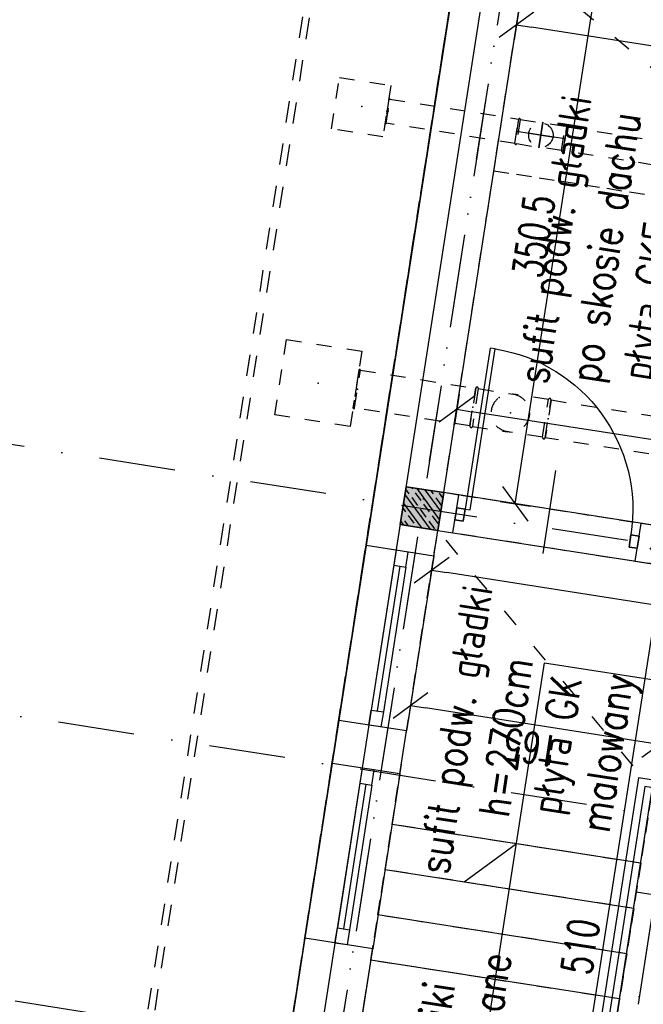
# Model space of a CAD drawing. Extents: x -38969 to 27108, y -24488 to 212598.
# Tile 138 of 256: x -9578 to -9170, y 35787 to 36432. Entities that reach past the tile are written whole.
import ezdxf
from ezdxf import colors
from ezdxf.entities.mleader import LeaderData, LeaderLine
from ezdxf.math import Vec2, Vec3

# ---------------------------------------------------------------- set-up
doc = ezdxf.new("R2010")
doc.units = 0
doc.header["$LTSCALE"] = 100
doc.header["$MEASUREMENT"] = 0
for name, pattern in [('0.5_0.5', [1, 0.5, -0.5]), ('0.7_0.7', [1.4, 0.7, -0.7]), ('ACAD_ISO03W100', [30, 12, -18]), ('CENTER', [0.55, 0.37, -0.06, 0.06, -0.06]), ('DASHDOT2', [0.5, 0.25, -0.125, 0, -0.125]), ('DASHED22', [0.15, 0.1, -0.05])]:
    doc.linetypes.add(name, pattern=pattern)
doc.layers.get('0').update_dxf_attribs({"linetype": 'CONTINUOUS'})
doc.layers.get('DEFPOINTS').update_dxf_attribs({"linetype": 'CONTINUOUS'})
for name, color, linetype in [('F_0-DIM', 6, 'CONTINUOUS'), ('F_0-HAT 50', 6, 'CONTINUOUS'), ('F_0-MUR', 3, 'CONTINUOUS'), ('F_0-MUW', 1, 'CONTINUOUS'), ('F_0-osie', 6, 'CONTINUOUS'), ('F_0-POMOCNICZA', 2, 'CONTINUOUS'), ('F_0-POW', 123, 'DASHED22'), ('F_0-STOLARKA', 6, 'CONTINUOUS'), ('F_0-sufit podw', 252, 'CONTINUOUS'), ('F_0-sufity TXT', 123, 'CONTINUOUS'), ('F_1-HAT 50', 6, 'CONTINUOUS'), ('F_1-mur', 3, 'CONTINUOUS'), ('F_1-MUW', 1, 'CONTINUOUS'), ('F_1-osie', 6, 'CONTINUOUS'), ('F_1-POMOCNICZA', 2, 'CONTINUOUS'), ('F_1-POW', 2, 'DASHED22'), ('F_1-STOLARKA', 6, 'CONTINUOUS'), ('F_1-sufit podw', 252, 'CONTINUOUS'), ('F_1-sufity TXT', 123, 'CONTINUOUS'), ('F_1-WEN_WYC1-_OSIE', 2, 'CENTER'), ('F_1-WEN_WYC1-_ZLICZAC', 6, 'CONTINUOUS'), ('t_1-TXT', 123, 'CONTINUOUS')]:
    doc.layers.add(name, color=color, linetype=linetype)
doc.styles.add('ROMANS', font='ROMANS.shx', dxfattribs={"width": 0.8})
doc.styles.get("Standard").update_dxf_attribs({"font": 'romans.shx', "width": 0.7})
doc.dimstyles.new('DIM100', dxfattribs={"dimscale": 10, "dimtxt": 2, "dimasz": 1, "dimexe": 0, "dimexo": 0, "dimgap": 0.5, "dimtad": 1, "dimdec": 4, "dimrnd": 0.5, "dimdsep": 46, "dimtxsty": 'Standard', "dimblk1": 'TICK1', "dimblk2": 'TICK1', "dimsah": 1, "dimcen": 0, "dimse1": 1, "dimse2": 1, "dimclrd": 6, "dimclre": 6, "dimclrt": 123, "dimadec": 0, "dimazin": 0, "dimtfac": 1, "dimtdec": 4, "dimtmove": 2, "dimatfit": 3, "dimldrblk": 'TICK1', "dimfxl": 1, "dimtolj": 1, "dimarcsym": 0})

# ---------------------------------------------------------------- blocks, each defined once
blk = doc.blocks.new('TICK1')
at = {"color": 0}
for p, q in [((-1, -1), (1, 1)), ((0, -1), (0, 1)), ((0, 0), (-1, 0))]:
    blk.add_line(p, q, dxfattribs=at)
blk = doc.blocks.new('*D1824')
at = {"layer": 'DEFPOINTS', "color": 0}
for p in [(-9246.54, 36468.08), (-8662.09, 36377.02), (-9291.95, 36176.6)]:
    blk.add_point(p, dxfattribs=at)
at = {"layer": 'F_0-DIM', "color": 6, "lineweight": -2, "transparency": 16777216}
blk.add_line((-8717.38, 36087.08), (-9282.07, 36175.06), dxfattribs=at)
at = {"layer": 'F_0-DIM', "color": 6, "lineweight": -2, "transparency": 16777216, "xscale": 10, "yscale": 10, "zscale": 10}
for p, rotation in [((-9291.95, 36176.6), 171.1447089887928), ((-8707.5, 36085.54), 351.1447089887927)]:
    blk.add_blockref('TICK1', p, dxfattribs=dict(at, rotation=rotation))
at = {"layer": 'F_0-DIM', "color": 123, "transparency": 16777216, "insert": (-9002.03, 36116.25), "char_height": 20, "attachment_point": 5, "rotation": 171.14471}
blk.add_mtext('\\A1;591.5', dxfattribs=at)
blk = doc.blocks.new('*D1825')
at = {"layer": 'DEFPOINTS', "color": 0}
for p in [(-9156.84, 36074.33), (-9108.66, 36066.82), (-9187.17, 35562.9)]:
    blk.add_point(p, dxfattribs=at)
at = {"layer": 'F_0-DIM', "color": 6, "lineweight": -2, "transparency": 16777216}
blk.add_line((-9233.81, 35580.29), (-9158.38, 36064.45), dxfattribs=at)
at = {"layer": 'F_0-DIM', "color": 6, "lineweight": -2, "transparency": 16777216, "xscale": 10, "yscale": 10, "zscale": 10}
for p, rotation in [((-9156.84, 36074.33), 81.14470898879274), ((-9235.35, 35570.4), 261.1447089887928)]:
    blk.add_blockref('TICK1', p, dxfattribs=dict(at, rotation=rotation))
at = {"layer": 'F_0-DIM', "color": 123, "transparency": 16777216, "insert": (-9210.91, 35824.67), "char_height": 20, "attachment_point": 5, "rotation": 81.14471}
blk.add_mtext('\\A1;510', dxfattribs=at)
blk = doc.blocks.new('DR_11100L0')
at = {"color": 7}
blk.add_line((-15, 50), (35, 50), dxfattribs=at)
blk.add_lwpolyline([(4, 0), (4, 3), (101, 3), (101, 0), (4, 0)])
blk.add_arc((4, 3), 97, 0, 90, dxfattribs=at)
blk = doc.blocks.new('*D1847')
at = {"layer": 'DEFPOINTS', "color": 0}
for p in [(-9246.54, 36468.08), (-9252.7, 36428.51), (-8662.09, 36377.02)]:
    blk.add_point(p, dxfattribs=at)
at = {"layer": 'F_0-DIM', "color": 6, "lineweight": -2, "transparency": 16777216}
blk.add_line((-8678.13, 36338.99), (-9242.82, 36426.97), dxfattribs=at)
at = {"layer": 'F_0-DIM', "color": 6, "lineweight": -2, "transparency": 16777216, "xscale": 10, "yscale": 10, "zscale": 10}
for p, rotation in [((-9252.7, 36428.51), 171.1447089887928), ((-8668.25, 36337.45), 351.1447089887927)]:
    blk.add_blockref('TICK1', p, dxfattribs=dict(at, rotation=rotation))
at = {"layer": 'F_0-DIM', "color": 123, "transparency": 16777216, "insert": (-8962.79, 36368.16), "char_height": 20, "attachment_point": 5, "rotation": 171.14471}
blk.add_mtext('\\A1;591.5', dxfattribs=at)
blk = doc.blocks.new('*D1848')
at = {"layer": 'DEFPOINTS', "color": 0}
for p in [(-9246.54, 36468.08), (-9199.68, 36460.78), (-9300.45, 36122)]:
    blk.add_point(p, dxfattribs=at)
at = {"layer": 'F_0-DIM', "color": 6, "lineweight": -2, "transparency": 16777216}
blk.add_line((-9252.05, 36124.58), (-9201.22, 36450.9), dxfattribs=at)
at = {"layer": 'F_0-DIM', "color": 6, "lineweight": -2, "transparency": 16777216, "xscale": 10, "yscale": 10, "zscale": 10}
for p, rotation in [((-9199.68, 36460.78), 81.14470898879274), ((-9253.59, 36114.7), 261.1447089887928)]:
    blk.add_blockref('TICK1', p, dxfattribs=dict(at, rotation=rotation))
at = {"layer": 'F_0-DIM', "color": 123, "transparency": 16777216, "insert": (-9241.46, 36290.05), "char_height": 20, "attachment_point": 5, "rotation": 81.14471}
blk.add_mtext('\\A1;350.5', dxfattribs=at)
blk = doc.blocks.new('*D1849')
at = {"layer": 'DEFPOINTS', "color": 0}
for p in [(-9304.3, 36097.3), (-9308.38, 36071.13), (-8758.39, 36012.25)]:
    blk.add_point(p, dxfattribs=at)
at = {"layer": 'F_0-DIM', "color": 6, "lineweight": -2, "transparency": 16777216}
blk.add_line((-8772.35, 35987.62), (-9298.5, 36069.59), dxfattribs=at)
at = {"layer": 'F_0-DIM', "color": 6, "lineweight": -2, "transparency": 16777216, "xscale": 10, "yscale": 10, "zscale": 10}
for p, rotation in [((-9308.38, 36071.13), 171.1447089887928), ((-8762.47, 35986.08), 351.1447089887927)]:
    blk.add_blockref('TICK1', p, dxfattribs=dict(at, rotation=rotation))
at = {"layer": 'F_0-DIM', "color": 123, "transparency": 16777216, "insert": (-9037.73, 36013.78), "char_height": 20, "attachment_point": 5, "rotation": 171.14471}
blk.add_mtext('\\A1;552.5', dxfattribs=at)
blk = doc.blocks.new('*D1850')
at = {"layer": 'DEFPOINTS', "color": 0}
for p in [(-9322.19, 35982.49), (-9326.73, 35953.32), (-9163.7, 35927.92)]:
    blk.add_point(p, dxfattribs=at)
at = {"layer": 'F_0-DIM', "color": 6, "lineweight": -2, "transparency": 16777216}
blk.add_line((-9169.04, 35958.62), (-9312.31, 35980.95), dxfattribs=at)
at = {"layer": 'F_0-DIM', "color": 6, "lineweight": -2, "transparency": 16777216, "xscale": 10, "yscale": 10, "zscale": 10}
for p, rotation in [((-9322.19, 35982.49), 171.1447089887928), ((-9159.16, 35957.09), 351.1447089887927)]:
    blk.add_blockref('TICK1', p, dxfattribs=dict(at, rotation=rotation))
at = {"layer": 'F_0-DIM', "color": 123, "transparency": 16777216, "insert": (-9242.98, 35954.96), "char_height": 20, "attachment_point": 5, "rotation": 171.14471}
blk.add_mtext('\\A1;165', dxfattribs=at)

msp = doc.modelspace()

# ---------------------------------------------------------------- hatches: boundary and pattern name
at = {"layer": 'F_0-HAT 50'}
h = msp.add_hatch(dxfattribs=at)
h.set_pattern_fill('ANSI33', color=256, scale=50, style=0)
h.set_pattern_definition([(126.1447, (-6110.664, 31867.261), (-10.094123, -7.372833), []), (126.1447, (-6109.304, 31875.995), (-10.094123, -7.372833), [6.25, -3.125])])
h.paths.add_polyline_path([(-9329.00523, 36101.14876), (-9304.30322, 36097.30027), (-9300.45474, 36122.00228), (-9325.15674, 36125.85077)])
at = {"layer": 'F_0-MUW', "linetype": 'Continuous'}
msp.add_hatch(color=256, dxfattribs=at).paths.add_polyline_path([(-9329.00523, 36101.14876), (-9304.30322, 36097.30027), (-9300.45474, 36122.00228), (-9325.15674, 36125.85077)])
msp.add_hatch(color=256, dxfattribs=at).paths.add_polyline_path([(-9329.00523, 36101.14876), (-9304.30322, 36097.30027), (-9300.45474, 36122.00228), (-9325.15674, 36125.85077)])
at = {"layer": 'F_1-HAT 50'}
h = msp.add_hatch(dxfattribs=at)
h.set_pattern_fill('ANSI33', color=256, scale=2, angle=81.14470899, style=0)
h.set_pattern_definition([(306.1447, (-5887.062, 36724.32), (10.25563, 7.4908), []), (306.1447, (-5888.445, 36715.447), (10.25563, 7.4908), [6.35, -3.175])])
h.paths.add_polyline_path([(-9329.00523, 36101.14876), (-9304.30322, 36097.30027), (-9300.45474, 36122.00228), (-9325.15674, 36125.85077)])
at = {"layer": 'F_1-MUW', "linetype": 'Continuous'}
msp.add_hatch(color=256, dxfattribs=at).paths.add_polyline_path([(-9329.00523, 36101.14876), (-9304.30322, 36097.30027), (-9300.45474, 36122.00228), (-9325.15674, 36125.85077)])

# ---------------------------------------------------------------- linework, layer by layer
at = {"layer": 'F_0-MUR'}
for p, q in [((-9284.07379, 36519.46829), (-9344.22562, 36133.37592)), ((-9300.45474, 36122.00228), (-9246.53745, 36468.0774)), ((-9290.57393, 36120.46289), (-9300.45474, 36122.00228)), ((-9294.42242, 36095.76088), (-9290.57393, 36120.46289)), ((-9304.30322, 36097.30027), (-9294.42242, 36095.76088)), ((-9174.8647, 36077.13421), (-9171.01622, 36101.83622)), ((-8716.00524, 36030.94712), (-9171.01622, 36101.83622)), ((-9306.92019, 36080.50291), (-9351.3838, 36087.43018)), ((-9174.8647, 36077.13421), (-8719.85373, 36006.24511)), ((-9324.77716, 35965.8856), (-9369.24078, 35972.81287)), ((-9329.16444, 35937.72531), (-9373.62805, 35944.65258)), ((-9174.21301, 35860.45109), (-9164.36089, 35923.68823)), ((-9174.21301, 35860.45109), (-9149.511, 35856.6026)), ((-9347.02141, 35823.10799), (-9391.48502, 35830.03527))]:
    msp.add_line(p, q, dxfattribs=at)
for points in [[(-9344.14537, 36133.89099), (-9351.3838, 36087.43018)], [(-9306.92019, 36080.50291), (-9304.30322, 36097.30027)], [(-9369.24078, 35972.81287), (-9373.62805, 35944.65258)], [(-9329.16444, 35937.72531), (-9324.77716, 35965.8856)], [(-9391.48502, 35830.03527), (-9434.20321, 35555.84299), (-9361.08527, 35544.45147)], [(-9354.15799, 35588.91508), (-9382.81232, 35593.37933), (-9347.02141, 35823.10799)]]:
    msp.add_lwpolyline(points, dxfattribs=at)
at = {"layer": 'F_0-MUW', "linetype": 'Continuous'}
msp.add_line((-9267.39098, 36496.62789), (-9411.36281, 35572.52581), dxfattribs=at)
for points in [[(-9300.45474, 36122.00228), (-9325.15674, 36125.85077), (-9329.00523, 36101.14876), (-9304.30322, 36097.30027)], [(-9300.45474, 36122.00228), (-9325.15674, 36125.85077), (-9329.00523, 36101.14876), (-9304.30322, 36097.30027)], [(-9304.30322, 36097.30027), (-9329.00523, 36101.14876), (-9325.15674, 36125.85077), (-9300.45474, 36122.00228)]]:
    msp.add_lwpolyline(points, close=True, dxfattribs=at)
at = {"layer": 'F_0-osie', "linetype": 'DASHDOT2', "ltscale": 2}
for p, q in [((-9209.74826, 36785.41442), (-9471.11841, 35107.77589)), ((-9022.01301, 36756.16593), (-9283.38316, 35078.5274)), ((-8685.39363, 36013.52714), (-9702.5148, 36171.99102)), ((-8712.33303, 35840.61309), (-9729.45419, 35999.07697)), ((-8740.81182, 35657.81824), (-9757.93299, 35816.28212))]:
    msp.add_line(p, q, dxfattribs=at)
at = {"layer": 'F_0-POMOCNICZA', "linetype": 'DASHED22'}
for p, q in [((-9171.28816, 35879.22461), (-9334.32141, 35904.62462)), ((-9175.90634, 35849.58221), (-9338.93959, 35874.98221)), ((-9192.37786, 35743.85761), (-9174.21301, 35860.45109)), ((-9180.52452, 35819.9398), (-9343.55777, 35845.3398)), ((-9185.14271, 35790.29739), (-9348.17595, 35815.69739))]:
    msp.add_line(p, q, dxfattribs=at)
at = {"layer": 'F_0-POMOCNICZA', "linetype": '0.7_0.7', "ltscale": 0.2}
msp.add_lwpolyline([(-8740.40952, 36530.40732), (-9358.45375, 36626.69642), (-9562.26953, 35318.47812), (-8944.22531, 35222.18902)], dxfattribs=at)
at = {"layer": 'F_0-POW'}
msp.add_lwpolyline([(-8816.15899, 35459.55388), (-9434.20321, 35555.84299), (-9284.07379, 36519.46829), (-8666.02957, 36423.17918)], dxfattribs=at)
at = {"layer": 'F_0-POW', "color": 1}
for points in [[(-9300.45474, 36122.00228), (-9246.53745, 36468.0774), (-8662.08796, 36377.02224), (-8716.00524, 36030.94712)], [(-9382.81232, 35593.37933), (-9304.30322, 36097.30027), (-9141.26997, 36071.90027), (-9196.68816, 35716.19137), (-8954.60849, 35678.47621), (-8922.28121, 35885.97307), (-9164.36089, 35923.68823), (-9141.26997, 36071.90027), (-8730.72261, 36007.93844), (-8809.23171, 35504.0175)]]:
    msp.add_lwpolyline(points, close=True, dxfattribs=at)
at = {"layer": 'F_0-STOLARKA'}
for p, q in [((-9351.3838, 36087.43018), (-9369.24078, 35972.81287)), ((-9306.92019, 36080.50291), (-9324.77716, 35965.8856)), ((-9333.16159, 36074.47059), (-9347.93978, 35979.61488)), ((-9329.20927, 36073.85483), (-9343.98745, 35978.99913)), ((-9325.25695, 36073.23908), (-9340.03513, 35978.38337)), ((-9373.62805, 35944.65258), (-9391.48502, 35830.03527)), ((-9329.16444, 35937.72531), (-9347.02141, 35823.10799)), ((-9355.40584, 35931.69299), (-9370.18402, 35836.83728)), ((-9351.45352, 35931.07723), (-9366.2317, 35836.22152)), ((-9347.5012, 35930.46147), (-9362.27938, 35835.60577))]:
    msp.add_line(p, q, dxfattribs=at)
for points in [[(-9286.44798, 36111.21754), (-9291.88242, 36112.0642), (-9293.11393, 36104.15956), (-9287.67949, 36103.3129)], [(-9291.88242, 36112.0642), (-9286.44798, 36111.21754), (-9287.67949, 36103.3129), (-9293.11393, 36104.15956)], [(-9172.3247, 36093.43754), (-9177.75914, 36094.2842), (-9178.99066, 36086.37956), (-9173.55622, 36085.53289)], [(-9177.75914, 36094.2842), (-9172.3247, 36093.43754), (-9173.55622, 36085.53289), (-9178.99066, 36086.37956)], [(-9331.6222, 36084.35139), (-9333.16159, 36074.47059), (-9325.25695, 36073.23908), (-9323.71756, 36083.11988)], [(-9349.47917, 35969.73408), (-9347.93978, 35979.61488), (-9340.03513, 35978.38337), (-9341.57453, 35968.50257)], [(-9353.86644, 35941.57379), (-9355.40584, 35931.69299), (-9347.5012, 35930.46147), (-9345.9618, 35940.34228)], [(-9371.72342, 35826.95648), (-9370.18402, 35836.83728), (-9362.27938, 35835.60577), (-9363.81877, 35825.72496)]]:
    msp.add_lwpolyline(points, close=True, dxfattribs=at)
at = {"layer": 'F_0-sufit podw', "color": 3, "linetype": 'ACAD_ISO03W100', "ltscale": 0.01}
for points in [[(-8716.00524, 36030.94712), (-9246.53745, 36468.0774)], [(-8812.19596, 35504.47931), (-9304.30322, 36097.30027)]]:
    msp.add_lwpolyline(points, dxfattribs=at)
at = {"layer": 'F_1-mur'}
for p, q in [((-9284.07379, 36519.46829), (-9351.3838, 36087.43018)), ((-9300.45474, 36122.00228), (-9246.53745, 36468.0774)), ((-8874.09809, 36055.57742), (-9300.45474, 36122.00228)), ((-9306.92019, 36080.50291), (-9304.30322, 36097.30027)), ((-9304.30322, 36097.30027), (-8877.94658, 36030.87542)), ((-9304.30322, 36097.30027), (-8877.94658, 36030.87542)), ((-9306.92019, 36080.50291), (-9351.3838, 36087.43018)), ((-9369.24078, 35972.81287), (-9373.62805, 35944.65258)), ((-9324.77716, 35965.8856), (-9369.24078, 35972.81287)), ((-9329.16444, 35937.72531), (-9324.77716, 35965.8856)), ((-9329.16444, 35937.72531), (-9373.62805, 35944.65258)), ((-9174.21301, 35860.45109), (-9164.36089, 35923.68823)), ((-9196.68816, 35716.19137), (-9174.21301, 35860.45109)), ((-9391.48502, 35830.03527), (-9458.64109, 35398.98524)), ((-9347.02141, 35823.10799), (-9391.48502, 35830.03527)), ((-9382.81232, 35593.37933), (-9347.02141, 35823.10799))]:
    msp.add_line(p, q, dxfattribs=at)
at = {"layer": 'F_1-MUW', "linetype": 'Continuous'}
for p, q in [((-9267.39098, 36496.62789), (-9435.8007, 35415.66806)), ((-9181.16896, 35880.76401), (-9334.32141, 35904.62462)), ((-9171.28816, 35879.22461), (-9176.22856, 35879.99431)), ((-9185.78714, 35851.1216), (-9338.93959, 35874.98221)), ((-9175.90634, 35849.58221), (-9180.84674, 35850.3519)), ((-9190.40533, 35821.47919), (-9343.55777, 35845.3398)), ((-9180.52452, 35819.9398), (-9185.46493, 35820.70949)), ((-9195.02351, 35791.83678), (-9348.17595, 35815.69739)), ((-9185.14271, 35790.29739), (-9190.08311, 35791.06709))]:
    msp.add_line(p, q, dxfattribs=at)
msp.add_lwpolyline([(-9300.45474, 36122.00228), (-9325.15674, 36125.85077), (-9329.00523, 36101.14876), (-9304.30322, 36097.30027)], close=True, dxfattribs=at)
for points in [[(-9205.26938, 35641.62353), (-9289.75024, 35654.78535), (-9234.33205, 36010.49425), (-9149.85119, 35997.33243)], [(-8952.36039, 35900.77993), (-9172.70229, 35935.10842), (-9208.10836, 35707.84996)], [(-8953.13009, 35895.83953), (-9168.53159, 35929.39833), (-9202.39826, 35712.02066)], [(-9252.80478, 35891.92462), (-9287.06537, 35866.90039)]]:
    msp.add_lwpolyline(points, dxfattribs=at)
at = {"layer": 'F_1-osie', "linetype": 'DASHDOT2', "ltscale": 2}
for p, q in [((-9011.2314, 36825.36913), (-9283.38316, 35078.5274)), ((-9211.47162, 36774.35286), (-9471.11841, 35107.77589)), ((-8685.39363, 36013.52714), (-9640.27707, 36162.29461)), ((-8712.33303, 35840.61309), (-9667.21646, 35989.38055)), ((-8740.81182, 35657.81824), (-9695.69526, 35806.5857))]:
    msp.add_line(p, q, dxfattribs=at)
at = {"layer": 'F_1-POMOCNICZA', "linetype": '0.7_0.7', "ltscale": 0.2}
msp.add_lwpolyline([(-9362.90011, 36627.38915), (-9566.71589, 35319.17085), (-7956.14502, 35068.2496)], dxfattribs=at)
at = {"layer": 'F_1-POW'}
msp.add_lwpolyline([(-8840.59687, 35302.69614), (-9458.64109, 35398.98524), (-9284.07379, 36519.46829), (-8666.02957, 36423.17918)], dxfattribs=at)
at = {"layer": 'F_1-POW', "color": 1}
for points in [[(-9300.45474, 36122.00228), (-9267.59376, 36332.92477), (-8924.23586, 36279.43082), (-8903.17955, 36414.58346), (-8672.95685, 36378.71557), (-8694.01315, 36243.56294), (-8683.14427, 36241.86961), (-8716.00524, 36030.94712)], [(-9382.81232, 35593.37933), (-9304.30322, 36097.30027), (-9141.26997, 36071.90027), (-9196.68816, 35716.19137), (-8954.60849, 35678.47621), (-8922.28121, 35885.97307), (-9164.36089, 35923.68823), (-9141.26997, 36071.90027), (-8730.72261, 36007.93844), (-8809.23171, 35504.0175)]]:
    msp.add_lwpolyline(points, close=True, dxfattribs=at)
at = {"layer": 'F_1-STOLARKA'}
for p, q in [((-9351.3838, 36087.43018), (-9369.24078, 35972.81287)), ((-9306.92019, 36080.50291), (-9324.77716, 35965.8856)), ((-9333.16159, 36074.47059), (-9347.93978, 35979.61488)), ((-9329.20927, 36073.85483), (-9343.98745, 35978.99913)), ((-9325.25695, 36073.23908), (-9340.03513, 35978.38337)), ((-9373.62805, 35944.65258), (-9391.48502, 35830.03527)), ((-9329.16444, 35937.72531), (-9347.02141, 35823.10799)), ((-9355.40584, 35931.69299), (-9370.18402, 35836.83728)), ((-9351.45352, 35931.07723), (-9366.2317, 35836.22152)), ((-9347.5012, 35930.46147), (-9362.27938, 35835.60577))]:
    msp.add_line(p, q, dxfattribs=at)
for points in [[(-9331.6222, 36084.35139), (-9333.16159, 36074.47059), (-9325.25695, 36073.23908), (-9323.71756, 36083.11988)], [(-9349.47917, 35969.73408), (-9347.93978, 35979.61488), (-9340.03513, 35978.38337), (-9341.57453, 35968.50257)], [(-9353.86644, 35941.57379), (-9355.40584, 35931.69299), (-9347.5012, 35930.46147), (-9345.9618, 35940.34228)], [(-9371.72342, 35826.95648), (-9370.18402, 35836.83728), (-9362.27938, 35835.60577), (-9363.81877, 35825.72496)]]:
    msp.add_lwpolyline(points, close=True, dxfattribs=at)
at = {"layer": 'F_1-sufit podw', "color": 3, "linetype": 'ACAD_ISO03W100', "ltscale": 0.01}
for points in [[(-8716.00524, 36030.94712), (-9246.53745, 36468.0774)], [(-8812.19596, 35504.47931), (-9304.30322, 36097.30027)]]:
    msp.add_lwpolyline(points, dxfattribs=at)
at = {"layer": 'F_1-WEN_WYC1-_OSIE'}
for p, q in [((-9235.45476, 36364.65492), (-9238.07173, 36347.85755)), ((-9238.07173, 36347.85755), (-9235.45476, 36364.65492)), ((-9252.57253, 36358.71926), (-9228.36457, 36354.94775)), ((-9220.95397, 36353.7932), (-9245.16193, 36357.56472))]:
    msp.add_line(p, q, dxfattribs=at)
at = {"layer": 'F_1-WEN_WYC1-_ZLICZAC', "linetype": '0.5_0.5', "ltscale": 0.2}
for p, q in [((-9337.7479, 36371.98929), (-9336.95744, 36371.86613)), ((-9250.23437, 36366.45149), (-9235.53173, 36364.16088)), ((-9220.8291, 36361.87026), (-9235.53173, 36364.16088)), ((-9219.72245, 36361.69785), (-9222.18548, 36345.88856)), ((-9252.6974, 36350.64221), (-9237.99477, 36348.35159)), ((-9223.29213, 36346.06097), (-9237.99477, 36348.35159)), ((-9277.76749, 36190.13837), (-9254.79462, 36186.55928)), ((-9231.82176, 36182.98019), (-9254.79462, 36186.55928)), ((-9281.61597, 36165.43636), (-9258.64311, 36161.85727)), ((-9235.67024, 36158.27818), (-9258.64311, 36161.85727))]:
    msp.add_line(p, q, dxfattribs=at)
for points in [[(-9335.13093, 36388.78665), (-9340.36487, 36355.19192), (-9373.9596, 36360.42586), (-9368.72566, 36394.02059)], [(-9251.34102, 36366.62391), (-9253.80405, 36350.81462), (-9338.18896, 36363.96149), (-9335.72592, 36379.77078)], [(-8923.29836, 36315.51602), (-8925.76139, 36299.70674), (-9222.18548, 36345.88856), (-9219.72245, 36361.69785)], [(-9354.15799, 36214.69053), (-9361.85496, 36165.28652), (-9411.25897, 36172.98349), (-9403.562, 36222.3875)], [(-9279.49663, 36190.40776), (-9283.34512, 36165.70576), (-9358.94263, 36177.48358), (-9355.09415, 36202.18559)], [(-8984.25954, 36144.41087), (-8988.10803, 36119.70886), (-9233.9411, 36158.00879), (-9230.09262, 36182.71079)]]:
    msp.add_lwpolyline(points, close=True, dxfattribs=at)
for points in [[(-9336.51639, 36379.89393), (-9338.97942, 36364.08464, 1), (-9338.18896, 36363.96149), (-9335.72592, 36379.77078, 1)], [(-9253.80405, 36350.81462), (-9251.34102, 36366.62391, -1), (-9250.23437, 36366.45149), (-9252.6974, 36350.64221, -1)], [(-9219.72245, 36361.69785), (-9222.18548, 36345.88856, -1), (-9223.29213, 36346.06097), (-9220.8291, 36361.87026, -1)], [(-9356.08223, 36202.33953), (-9359.93071, 36177.63752, 1), (-9358.94263, 36177.48358), (-9355.09415, 36202.18559, 1)], [(-9283.34512, 36165.70576), (-9279.49663, 36190.40776, -1), (-9277.76749, 36190.13837), (-9281.61597, 36165.43636, -1)], [(-9230.09262, 36182.71079), (-9233.9411, 36158.00879, -1), (-9235.67024, 36158.27818), (-9231.82176, 36182.98019, -1)]]:
    msp.add_lwpolyline(points, format="xyb", close=True, dxfattribs=at)
for centre, radius in [((-9236.76325, 36356.25623), 8), ((-9236.76325, 36356.25623), 8), ((-9236.76325, 36356.25623), 8), ((-9256.71887, 36174.20828), 12.5), ((-9256.71887, 36174.20828), 12.5), ((-9256.71887, 36174.20828), 12.5)]:
    msp.add_circle(centre, radius, dxfattribs=at)
for p in [(-9354.23897, 36375.0131), (-9337.7479, 36371.98929), (-9336.95744, 36371.86613), (-9336.95744, 36371.86613), (-9336.95744, 36371.86613), (-9252.57253, 36358.71926), (-9252.57253, 36358.71926), (-9236.76325, 36356.25623), (-9232.04464, 36349.79599), (-9220.95397, 36353.7932), (-9220.95397, 36353.7932), (-9382.70848, 36193.83701), (-9357.01839, 36189.83459), (-9357.01839, 36189.83459), (-9264.0917, 36184.3024), (-9281.42087, 36178.05676), (-9281.42087, 36178.05676), (-9256.71887, 36174.20828), (-9232.01686, 36170.35979), (-9232.01686, 36170.35979)]:
    msp.add_point(p, dxfattribs=at)

# ---------------------------------------------------------------- block references
at = {"layer": 'F_0-STOLARKA', "xscale": -1.100000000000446, "yscale": 1.100000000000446, "zscale": 1.100000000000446, "rotation": 261.1447089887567}
msp.add_blockref('DR_11100L0', (-9287.12531, 36106.86998), dxfattribs=at)

# ---------------------------------------------------------------- texts
at = {"layer": 'F_0-sufity TXT', "color": 4, "insert": (-9283.27627, 35709.78528), "char_height": 20, "width": 295.9837708, "attachment_point": 5, "rotation": 81.14470899, "style": 'ROMANS'}
msp.add_mtext('{\\C256;biegi i spoczniki schodów  tynkowane \\Pi malowane}', dxfattribs=at)
at = {"layer": 'F_1-sufity TXT', "color": 4, "char_height": 20, "width": 242.1062337, "attachment_point": 5, "rotation": 81.14470899, "style": 'ROMANS'}
for s, insert in [('{\\C256;sufit podw. gładki\\Ppo skosie dachu\\Ppłyta GKF ppoż\\Pmalowany}', (-9175.00048, 36279.69457)), ('{\\C256;sufit podw. gładki\\Ph=270cm\\Ppłyta GK\\Pmalowany}', (-9239.95393, 35958.64698))]:
    msp.add_mtext(s, dxfattribs=dict(at, insert=insert))

# ---------------------------------------------------------------- dimensions: what is measured, and where the dimension line sits
at = {"layer": 'F_0-DIM'}
for base, p1, p2, angle, picture, middle in [((-9199.6763, 36460.7766), (-9300.45474, 36122.00228), (-9246.53745, 36468.0774), 81.14470899, '*D1848', (-9241.45615, 36290.04813)), ((-9291.94908, 36176.59693), (-8662.08796, 36377.02224), (-9246.53745, 36468.0774), 171.14470899, '*D1824', (-9002.03343, 36116.24814)), ((-9252.70236, 36428.50713), (-8662.08796, 36377.02224), (-9246.53745, 36468.0774), 171.14470899, '*D1847', (-8962.78671, 36368.15835)), ((-9308.38065, 36071.12878), (-8758.38886, 36012.24875), (-9304.30322, 36097.30027), 171.14470899, '*D1849', (-9037.73256, 36013.78181)), ((-9156.83857, 36074.3258), (-9187.17243, 35562.89932), (-9108.66332, 36066.82027), 81.14470899, '*D1825', (-9210.91433, 35824.67442)), ((-9322.19101, 35982.48518), (-9163.70114, 35927.92286), (-9326.73439, 35953.32286), 171.14470899, '*D1850', (-9242.98347, 35954.96398))]:
    dim = msp.add_linear_dim(base=base, p1=p1, p2=p2, angle=angle, dimstyle='DIM100', dxfattribs=at)
    dim.commit()
    dim.dimension.update_dxf_attribs({"geometry": picture, "text_midpoint": middle})

# ---------------------------------------------------------------- leaders
at = {"layer": 't_1-TXT', "ltscale": 0.6}
ml = msp.add_multileader_mtext('Standard', dxfattribs=at)
ml.set_content('ppp=297,30', color=256)
ml.set_leader_properties()
ml.build(insert=Vec2(0, 0))
ml.multileader.update_dxf_attribs({"dogleg_length": 0.36, "arrow_head_size": 0.09})
ctx = ml.context
ctx.base_point, ctx.char_height, ctx.arrow_head_size, ctx.landing_gap_size, ctx.plane_origin, ctx.plane_x_axis, ctx.plane_y_axis = Vec3(-32072.77193, 59913.30266), 100, 0.09, 0.045, Vec3(-30900.37988, 64272.54371), Vec3(0.081927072, 0.996638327), Vec3(-0.996638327, 0.081927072)
notes = []
notes.append((ctx, [(0, (0, 0, 0), (0, 0), (1, 0), 1, [])]))
ctx.mtext.insert, ctx.mtext.text_direction, ctx.mtext.rotation, ctx.mtext.flow_direction = Vec3(-32139.2108, 59918.80931), Vec3(0.081927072, 0.996638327), 1.488777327, 5
ml = msp.add_multileader_mtext('Standard', dxfattribs=at)
ml.set_content('1kond.', color=256)
ml.set_leader_properties()
ml.build(insert=Vec2(0, 0))
ml.multileader.update_dxf_attribs({"dogleg_length": 0.36, "arrow_head_size": 0.09})
ctx = ml.context
ctx.base_point, ctx.char_height, ctx.arrow_head_size, ctx.landing_gap_size, ctx.plane_origin, ctx.plane_x_axis, ctx.plane_y_axis = Vec3(-32578.38797, 60152.18437), 100, 0.09, 0.045, Vec3(-31833.25262, 57759.6945), Vec3(0.085898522, 0.996303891), Vec3(-0.996303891, 0.085898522)
ctx.text_align_type = 2
notes.append((ctx, [(0, (0, 0, 0), (0, 0), (1, 0), 1, [])]))
ctx.mtext.insert, ctx.mtext.text_direction, ctx.mtext.rotation, ctx.mtext.alignment, ctx.mtext.flow_direction = Vec3(-32597.43945, 60513.29581), Vec3(0.085898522, 0.996303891), 1.484791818, 3, 5
for ctx, leaders in notes:
    for number, flags, end, landing, length, lines in leaders:
        leader = LeaderData()
        leader.index, (leader.has_last_leader_line, leader.has_dogleg_vector, leader.attachment_direction) = number, flags
        leader.last_leader_point, leader.dogleg_vector, leader.dogleg_length = Vec3(end), Vec3(landing), length
        for number, points, colour, breaks in lines:
            line = LeaderLine()
            line.index, line.vertices, line.color, line.breaks = number, Vec3.list(points), colors.encode_raw_color(colour), breaks
            leader.lines.append(line)
        ctx.leaders.append(leader)

doc.saveas('drawing.dxf')
